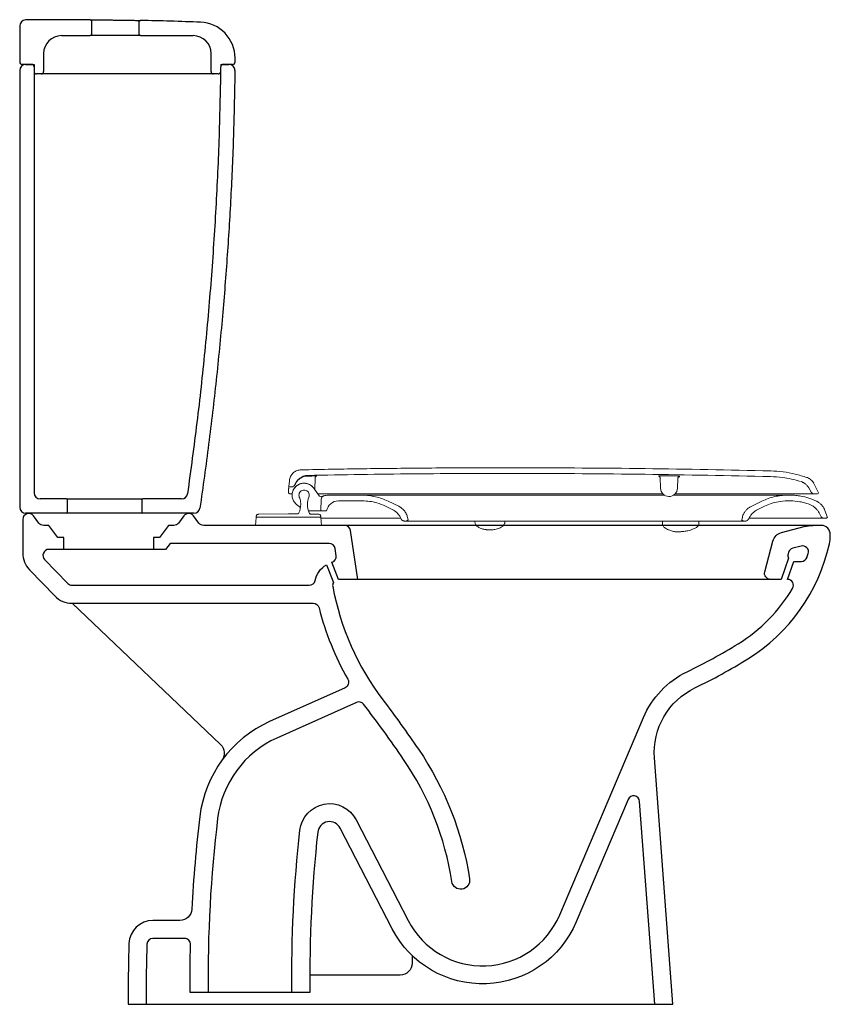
# Model space of a CAD drawing. Header units: millimetres. Extents: x 4030.269 to 4030.947, y 2640.673 to 2641.496.
import ezdxf

# ---------------------------------------------------------------- set-up
doc = ezdxf.new("R2010")
doc.units = ezdxf.units.MM
doc.layers.add('BLOCKS', color=3, linetype='Continuous')
doc.layers.add('SANINDUSA', color=3, linetype='Continuous')

msp = doc.modelspace()

# ---------------------------------------------------------------- linework, layer by layer
at = {"layer": 'BLOCKS'}
for points in [[(4030.30603, 2641.05303), (4030.30603, 2641.06303), (4030.30103, 2641.06303), (4030.29353, 2641.07303), (4030.28919, 2641.07303, -0.236068), (4030.28519, 2641.07503), (4030.28069, 2641.08103, 0.720759), (4030.27169, 2641.07803), (4030.27169, 2641.04999, 0.194619), (4030.27732, 2641.03608), (4030.29856, 2641.01413, 0.203213), (4030.31293, 2641.00803), (4030.51451, 2641.00803, -0.343198), (4030.51935, 2641.00426, 0.067481), (4030.54343, 2640.94452, -0.442616), (4030.54113, 2640.93749), (4030.47801, 2640.90915, 0.262898), (4030.41968, 2640.82995, 0.017474), (4030.41304, 2640.75253, -0.399449), (4030.40305, 2640.74303), (4030.38049, 2640.74303, 0.404367), (4030.3605, 2640.72371, 0.011395), (4030.35995, 2640.67303), (4030.81495, 2640.67303), (4030.79967, 2640.8788, -0.30827), (4030.83348, 2640.9373, 0.026557), (4030.87764, 2640.96153, 0.201978), (4030.94598, 2641.05781, 0.054711), (4030.94669, 2641.06432), (4030.94669, 2641.06553, 0.414214), (4030.93919, 2641.07303), (4030.42294, 2641.07303, -0.236068), (4030.41894, 2641.07503), (4030.41444, 2641.08103, 0.5), (4030.40644, 2641.08103), (4030.40194, 2641.07503, -0.236068), (4030.39794, 2641.07303), (4030.3936, 2641.07303), (4030.3861, 2641.06303), (4030.3811, 2641.06303), (4030.3811, 2641.05303)], [(4030.55169, 2641.02803), (4030.54578, 2641.06875, 0.372564), (4030.54083, 2641.07303)], [(4030.89669, 2641.02803, -0.493351), (4030.89186, 2641.03433), (4030.89876, 2641.06001, -0.269169), (4030.90588, 2641.06709), (4030.9248, 2641.07205, -0.064234), (4030.93241, 2641.07303)], [(4030.49669, 2640.68303, -0.030495), (4030.50334, 2640.81839, -0.742519), (4030.55041, 2640.82711), (4030.59386, 2640.74296, 0.635115), (4030.72049, 2640.74773), (4030.79047, 2640.91255, -0.182097), (4030.82697, 2640.95081, 0.026557), (4030.86974, 2640.97428, 0.119849), (4030.91518, 2641.02047, 0.582393), (4030.91089, 2641.02803), (4030.91625, 2641.04303), (4030.92248, 2641.04303, 0.320627), (4030.92721, 2641.04641, 0.005958), (4030.92823, 2641.04952, 0.590378), (4030.9222, 2641.05586), (4030.9153, 2641.05405, 0.269169), (4030.91174, 2641.05051), (4030.91142, 2641.04933, 0.19352), (4030.91187, 2641.04563), (4030.90558, 2641.02803), (4030.5357, 2641.02803), (4030.53011, 2641.04224, 0.374181), (4030.53367, 2641.04776), (4030.5328, 2641.05375, 0.372564), (4030.52785, 2641.05803), (4030.39485, 2641.05803), (4030.3911, 2641.05303), (4030.29358, 2641.05303, 0.662216), (4030.28999, 2641.04456), (4030.30934, 2641.02456, 0.203213), (4030.31293, 2641.02303), (4030.5112, 2641.02303, 0.356394), (4030.5161, 2641.02703, -0.212042), (4030.52552, 2641.04025), (4030.53133, 2641.02547, 0.175039), (4030.53078, 2641.02212, 0.116877), (4030.57271, 2640.92734, -0.012507), (4030.60246, 2640.88604, -0.112333), (4030.64514, 2640.77776, -1), (4030.63031, 2640.7755, 0.112333), (4030.59007, 2640.87758, 0.014231), (4030.55657, 2640.92376, 0.347169), (4030.55056, 2640.92527), (4030.48415, 2640.89547, 0.262898), (4030.43458, 2640.82814, 0.033154), (4030.42669, 2640.68303, 0.033154)], [(4030.31306, 2641.00803), (4030.43703, 2640.89005, -0.376684), (4030.43821, 2640.8769)], [(4030.7999, 2640.67303), (4030.78732, 2640.84257, 0.786564), (4030.77773, 2640.84416), (4030.7343, 2640.74187, -0.635115), (4030.58054, 2640.73608), (4030.53708, 2640.82023, 0.742519), (4030.51825, 2640.81674, 0.030536), (4030.51169, 2640.68303), (4030.41169, 2640.68303, -0.008966), (4030.41193, 2640.72291, 0.421267), (4030.40693, 2640.72803), (4030.38049, 2640.72803, 0.404367), (4030.37549, 2640.7232, 0.011435), (4030.37495, 2640.67303)], [(4030.59718, 2640.71378), (4030.59718, 2640.70739, -0.414214), (4030.58718, 2640.69739), (4030.51161, 2640.69739)]]:
    msp.add_lwpolyline(points, format="xyb", dxfattribs=at)
at = {"layer": 'SANINDUSA'}
for p, q in [((4030.26914, 2641.49027), (4030.26914, 2641.4602)), ((4030.32914, 2641.49447), (4030.32914, 2641.4832)), ((4030.36914, 2641.4832), (4030.36914, 2641.49391)), ((4030.30414, 2641.4822), (4030.32814, 2641.4822)), ((4030.37014, 2641.4822), (4030.32814, 2641.4822)), ((4030.37014, 2641.4822), (4030.41414, 2641.4822)), ((4030.28914, 2641.4672), (4030.28914, 2641.4522)), ((4030.42914, 2641.4522), (4030.42914, 2641.4672)), ((4030.27914, 2641.4582), (4030.27114, 2641.4582)), ((4030.27414, 2641.4582), (4030.28114, 2641.4582)), ((4030.28114, 2641.4582), (4030.28114, 2641.1002)), ((4030.43714, 2641.4582), (4030.44407, 2641.4582)), ((4030.44714, 2641.4582), (4030.43914, 2641.4582)), ((4030.44914, 2641.4602), (4030.44914, 2641.46344)), ((4030.26914, 2641.4532), (4030.26914, 2641.0882)), ((4030.28114, 2641.4562), (4030.28114, 2641.4522)), ((4030.28714, 2641.4502), (4030.28314, 2641.4502)), ((4030.29274, 2641.4502), (4030.28714, 2641.4502)), ((4030.30678, 2641.4502), (4030.29274, 2641.4502)), ((4030.31364, 2641.4502), (4030.30678, 2641.4502)), ((4030.34121, 2641.4502), (4030.31364, 2641.4502)), ((4030.42162, 2641.4502), (4030.34121, 2641.4502)), ((4030.43114, 2641.4502), (4030.42162, 2641.4502)), ((4030.43514, 2641.4502), (4030.43114, 2641.4502)), ((4030.43714, 2641.4522), (4030.43714, 2641.4562)), ((4030.30814, 2641.0952), (4030.28614, 2641.0952)), ((4030.30814, 2641.0952), (4030.37214, 2641.0952)), ((4030.40444, 2641.0952), (4030.37214, 2641.0952)), ((4030.30914, 2641.0842), (4030.30914, 2641.0942)), ((4030.37114, 2641.0942), (4030.37114, 2641.0842)), ((4030.30814, 2641.0832), (4030.27414, 2641.0832)), ((4030.37214, 2641.0832), (4030.30814, 2641.0832)), ((4030.41482, 2641.0832), (4030.37214, 2641.0832))]:
    msp.add_line(p, q, dxfattribs=at)
at = {"layer": 'SANINDUSA', "linetype": 'Continuous', "lineweight": 15}
for p, q in [((4030.51606, 2641.11293), (4030.51572, 2641.10309)), ((4030.80449, 2641.11298), (4030.80486, 2641.1042)), ((4030.81188, 2641.11456), (4030.81508, 2641.1145)), ((4030.8192, 2641.11235), (4030.81886, 2641.1042)), ((4030.49386, 2641.10263), (4030.4939, 2641.10306)), ((4030.4939, 2641.10306), (4030.49394, 2641.10352)), ((4030.49398, 2641.10402), (4030.49413, 2641.1057)), ((4030.49454, 2641.11038), (4030.49413, 2641.1057)), ((4030.49413, 2641.1057), (4030.49448, 2641.1055)), ((4030.49448, 2641.1055), (4030.49486, 2641.10535)), ((4030.49486, 2641.10535), (4030.49526, 2641.10526)), ((4030.49526, 2641.10526), (4030.49567, 2641.10523)), ((4030.49567, 2641.10523), (4030.49636, 2641.10523)), ((4030.51503, 2641.10407), (4030.51936, 2641.09789)), ((4030.92876, 2641.10436), (4030.9308, 2641.10082)), ((4030.93285, 2641.1082), (4030.93691, 2641.10025)), ((4030.49376, 2641.10073), (4030.4938, 2641.10186)), ((4030.49382, 2641.10209), (4030.49383, 2641.10223)), ((4030.49383, 2641.10223), (4030.49386, 2641.10263)), ((4030.49645, 2641.09932), (4030.49596, 2641.09932)), ((4030.49671, 2641.09932), (4030.49645, 2641.09932)), ((4030.49698, 2641.09933), (4030.49671, 2641.09932)), ((4030.52187, 2641.09932), (4030.51836, 2641.09932)), ((4030.52094, 2641.08523), (4030.52111, 2641.09491)), ((4030.5273, 2641.09833), (4030.55553, 2641.09833)), ((4030.75081, 2641.09833), (4030.55553, 2641.09833)), ((4030.8083, 2641.09833), (4030.75081, 2641.09833)), ((4030.80689, 2641.09932), (4030.79387, 2641.09932)), ((4030.91102, 2641.09833), (4030.91348, 2641.09833)), ((4030.9334, 2641.09932), (4030.93484, 2641.09932)), ((4030.93484, 2641.09932), (4030.93542, 2641.09938)), ((4030.93542, 2641.09938), (4030.93597, 2641.09956)), ((4030.93597, 2641.09956), (4030.93648, 2641.09985)), ((4030.93648, 2641.09985), (4030.93691, 2641.10025)), ((4030.50059, 2641.09053), (4030.50387, 2641.0879)), ((4030.53557, 2641.09358), (4030.55553, 2641.09358)), ((4030.57492, 2641.08911), (4030.58046, 2641.08641)), ((4030.57701, 2641.09338), (4030.58591, 2641.08904)), ((4030.88056, 2641.089), (4030.88954, 2641.09337)), ((4030.88602, 2641.08637), (4030.89162, 2641.0891)), ((4030.91102, 2641.09358), (4030.91348, 2641.09358)), ((4030.93169, 2641.08946), (4030.929, 2641.09077)), ((4030.46675, 2641.07958), (4030.46618, 2641.07303)), ((4030.46686, 2641.08047), (4030.46684, 2641.08003)), ((4030.49384, 2641.08283), (4030.46894, 2641.0824)), ((4030.49384, 2641.08283), (4030.50149, 2641.08275)), ((4030.51071, 2641.08523), (4030.51206, 2641.08523)), ((4030.51794, 2641.08523), (4030.51206, 2641.08523)), ((4030.51794, 2641.08523), (4030.52094, 2641.08523)), ((4030.52084, 2641.08003), (4030.52082, 2641.08047)), ((4030.5215, 2641.07303), (4030.52093, 2641.07958)), ((4030.5257, 2641.08523), (4030.52094, 2641.08523)), ((4030.52097, 2641.07904), (4030.57211, 2641.07904)), ((4030.57211, 2641.07904), (4030.57303, 2641.07904)), ((4030.57303, 2641.07904), (4030.58777, 2641.07904)), ((4030.59379, 2641.07755), (4030.59356, 2641.07888)), ((4030.87292, 2641.07884), (4030.87269, 2641.07755)), ((4030.94256, 2641.07904), (4030.94168, 2641.07904)), ((4030.9443, 2641.07974), (4030.94221, 2641.08546)), ((4030.46618, 2641.07303), (4030.5215, 2641.07303)), ((4030.59208, 2641.07673), (4030.59061, 2641.07673)), ((4030.70359, 2641.07673), (4030.59208, 2641.07673)), ((4030.64966, 2641.07673), (4030.64967, 2641.07583)), ((4030.67467, 2641.07583), (4030.67469, 2641.07673)), ((4030.77923, 2641.07673), (4030.70359, 2641.07673)), ((4030.8744, 2641.07673), (4030.77923, 2641.07673)), ((4030.8064, 2641.07673), (4030.80644, 2641.07423)), ((4030.83683, 2641.07673), (4030.83679, 2641.07423)), ((4030.87588, 2641.07673), (4030.8744, 2641.07673))]:
    msp.add_line(p, q, dxfattribs=at)
at = {"layer": 'SANINDUSA', "linetype": 'Continuous', "lineweight": 15, "flags": 128}
msp.add_lwpolyline([(4030.49384, 2641.08003), (4030.49821, 2641.08003), (4030.50245, 2641.08003), (4030.50305, 2641.08003), (4030.50466, 2641.08003), (4030.50632, 2641.08003), (4030.5071, 2641.08003), (4030.50762, 2641.08003), (4030.50814, 2641.08003), (4030.50865, 2641.08003), (4030.51199, 2641.08003), (4030.51293, 2641.08003), (4030.51293, 2641.08003), (4030.51293, 2641.08003), (4030.51293, 2641.08003), (4030.51293, 2641.08003), (4030.51294, 2641.08003), (4030.51294, 2641.08003), (4030.51298, 2641.08003), (4030.51358, 2641.08003), (4030.51471, 2641.08003), (4030.51568, 2641.08003), (4030.51568, 2641.08003), (4030.51568, 2641.08003), (4030.51568, 2641.08003), (4030.51568, 2641.08003), (4030.51568, 2641.08003), (4030.51569, 2641.08003), (4030.51569, 2641.08003), (4030.51571, 2641.08003), (4030.51604, 2641.08003), (4030.51667, 2641.08003), (4030.51727, 2641.08003), (4030.51782, 2641.08003), (4030.51832, 2641.08003), (4030.51905, 2641.08003), (4030.51976, 2641.08003), (4030.52015, 2641.08003), (4030.52045, 2641.08003), (4030.52067, 2641.08003), (4030.5208, 2641.08003), (4030.52084, 2641.08003)], dxfattribs=at)
at = {"layer": 'SANINDUSA'}
for centre, radius, start, end in [((4030.27414, 2641.49027), 0.005, 90.77096, 180), ((4030.31174, 2638.69611), 2.79941, 89.66422, 90.77096), ((4030.32814, 2641.49447), 0.001, 0, 89.66422), ((4030.37014, 2641.49391), 0.001, 88.80421, 180), ((4030.31174, 2638.69611), 2.79941, 87.77747, 88.80421), ((4030.41914, 2641.46344), 0.03, 0, 87.77747), ((4030.30414, 2641.4672), 0.015, 90, 180), ((4030.32814, 2641.4832), 0.001, 270, 0), ((4030.37014, 2641.4832), 0.001, 180, 270), ((4030.41414, 2641.4672), 0.015, 0, 90), ((4030.27114, 2641.4602), 0.002, 180, 270), ((4030.27414, 2641.4532), 0.005, 90, 180), ((4030.27914, 2641.4562), 0.002, 0, 90), ((4030.43914, 2641.4562), 0.002, 90, 180), ((4030.44407, 2641.4532), 0.005, 359.19593, 90), ((4030.44714, 2641.4602), 0.002, 270, 0), ((4030.28314, 2641.4522), 0.002, 180, 270), ((4030.28714, 2641.4522), 0.002, 270, 0), ((4030.43114, 2641.4522), 0.002, 180, 270), ((4030.43514, 2641.4522), 0.002, 270, 0), ((4030.28614, 2641.1002), 0.005, 180, 270), ((4030.30814, 2641.0942), 0.001, 0, 90), ((4030.37214, 2641.0942), 0.001, 90, 180), ((4030.40444, 2641.1002), 0.005, 270, 351.85517), ((4030.27414, 2641.0882), 0.005, 180, 270), ((4030.41482, 2641.0882), 0.005, 270, 351.64078), ((4030.30814, 2641.0842), 0.001, 270, 0), ((4030.37214, 2641.0842), 0.001, 180, 270)]:
    msp.add_arc(centre, radius, start, end, dxfattribs=at)
at = {"layer": 'SANINDUSA', "linetype": 'Continuous', "lineweight": 15}
for centre, radius, start, end in [((4030.51756, 2641.11288), 0.0015, 132.05214, 177.99901), ((4030.51756, 2641.11288), 0.0015, 91.06578, 132.05149), ((4030.80299, 2641.11291), 0.0015, 2.45932, 88.67208), ((4030.8207, 2641.11228), 0.0015, 87.017, 177.41903), ((4030.49636, 2641.10823), 0.003, 270, 339.07207), ((4030.81186, 2641.1042), 0.007, 180, 268.87675), ((4030.81186, 2641.1042), 0.007, 268.87675, 0), ((4030.50684, 2641.09833), 0.0043, 89.99992, 180.00008), ((4030.50684, 2641.09833), 0.0043, 179.99963, 202.49872), ((4030.48803, 2641.09054), 0.01606, 14.99917, 22.49904), ((4030.50684, 2641.09833), 0.0043, 359.99992, 90.00014), ((4030.52565, 2641.09054), 0.01606, 157.50103, 180.00037), ((4030.50684, 2641.09833), 0.0043, 337.50104, 0.00037), ((4030.521, 2641.09904), 0.002, 215, 293.21688), ((4030.52411, 2641.09486), 0.003, 106.86238, 179), ((4030.5273, 2641.08433), 0.014, 90, 106.86238), ((4030.9334, 2641.10232), 0.003, 210, 270), ((4030.48803, 2641.09054), 0.01606, 334.57129, 0.00022), ((4030.48803, 2641.09054), 0.01606, 359.99963, 14.99917), ((4030.52565, 2641.09054), 0.01606, 179.99978, 205.42871), ((4030.53557, 2641.08358), 0.01, 90, 170.50277), ((4030.46725, 2641.07953), 0.0005, 135.91336, 175), ((4030.50434, 2641.08278), 0.002, 154.57151, 157.76994), ((4030.50934, 2641.08278), 0.002, 20.79807, 25.42849), ((4030.52043, 2641.07953), 0.0005, 5, 47.74009), ((4030.83218, 2641.0751), 0.0047, 290.11597, 349.25906)]:
    msp.add_arc(centre, radius, start, end, dxfattribs=at)
at = {"layer": 'SANINDUSA'}
for points, knots in [([(4030.32815, 2641.49547), (4030.32824, 2641.49547), (4030.32842, 2641.49547), (4030.32965, 2641.49546), (4030.33126, 2641.49544), (4030.3334, 2641.49542), (4030.33598, 2641.49539), (4030.33894, 2641.49536), (4030.34218, 2641.49532), (4030.34561, 2641.49528), (4030.34797, 2641.49525), (4030.35034, 2641.49522), (4030.35271, 2641.49518), (4030.35615, 2641.49513), (4030.3594, 2641.49509), (4030.36235, 2641.49504), (4030.36492, 2641.495), (4030.36706, 2641.49496), (4030.36867, 2641.49494), (4030.36989, 2641.49492), (4030.37006, 2641.49491), (4030.37016, 2641.49491)], [0, 0, 0, 0, 0.070573, 0.124268, 0.177963, 0.231663, 0.285364, 0.339072, 0.39278, 0.446285, 0.499791, 0.500205, 0.55392, 0.607634, 0.661333, 0.715031, 0.768725, 0.822418, 0.876105, 0.929791, 1, 1, 1, 1]), ([(4030.43714, 2641.4582), (4030.43677, 2641.43819), (4030.43603, 2641.39819), (4030.43327, 2641.33824), (4030.42932, 2641.27837), (4030.42402, 2641.21861), (4030.41752, 2641.15895), (4030.4121, 2641.11931), (4030.40939, 2641.09949)], [0, 0, 0, 0, 0.1667322, 0.3333937, 0.5000182, 0.6666385, 0.833288, 1, 1, 1, 1]), ([(4030.44907, 2641.45313), (4030.44874, 2641.43599), (4030.44808, 2641.40173), (4030.44588, 2641.35038), (4030.4428, 2641.29908), (4030.4387, 2641.24705), (4030.43353, 2641.19428), (4030.4273, 2641.1408), (4030.42228, 2641.10525), (4030.41977, 2641.08747)], [0, 0, 0, 0, 0.140053, 0.280054, 0.420023, 0.559981, 0.706614, 0.853279, 1, 1, 1, 1])]:
    msp.add_open_spline(points, degree=3, knots=knots, dxfattribs=at)
at = {"layer": 'SANINDUSA', "linetype": 'Continuous', "lineweight": 15}
for points, knots in [([(4030.5043, 2641.1195), (4030.50318, 2641.11937), (4030.50094, 2641.11911), (4030.49798, 2641.11732), (4030.49576, 2641.11474), (4030.49477, 2641.11225), (4030.49459, 2641.11076), (4030.49454, 2641.11038)], [0, 0, 0, 0, 0.2304145, 0.4608289, 0.6912433, 0.9216579, 1, 1, 1, 1]), ([(4030.5043, 2641.1195), (4030.51299, 2641.11967), (4030.53023, 2641.12), (4030.55588, 2641.1204), (4030.58143, 2641.12073), (4030.6073, 2641.12098), (4030.63364, 2641.12116), (4030.66025, 2641.12126), (4030.67799, 2641.12127), (4030.68686, 2641.12127)], [0, 0, 0, 0, 0.142785, 0.2833, 0.421546, 0.562702, 0.708467, 0.854233, 1, 1, 1, 1]), ([(4030.89689, 2641.11857), (4030.86189, 2641.11933), (4030.79189, 2641.12086), (4030.72187, 2641.12113), (4030.68686, 2641.12127)], [0, 0, 0, 0, 0.5, 1, 1, 1, 1]), ([(4030.49911, 2641.10704), (4030.49969, 2641.10811), (4030.50091, 2641.11037), (4030.50403, 2641.11286), (4030.50722, 2641.1141), (4030.50923, 2641.11424), (4030.5099, 2641.11428)], [0, 0, 0, 0, 0.264344, 0.559112, 0.853805, 1, 1, 1, 1]), ([(4030.49916, 2641.10716), (4030.49977, 2641.10837), (4030.50098, 2641.1108), (4030.50419, 2641.1134), (4030.5074, 2641.11467), (4030.50944, 2641.11482), (4030.51014, 2641.11487)], [0, 0, 0, 0, 0.2842958, 0.5685917, 0.8528876, 1, 1, 1, 1]), ([(4030.5099, 2641.11428), (4030.5109, 2641.1143), (4030.51224, 2641.11433), (4030.51359, 2641.11435), (4030.51393, 2641.11436)], [0, 0, 0, 0, 0.743847, 1, 1, 1, 1]), ([(4030.51014, 2641.11487), (4030.53959, 2641.11537), (4030.59849, 2641.11636), (4030.6574, 2641.11647), (4030.68686, 2641.11652)], [0, 0, 0, 0, 0.5, 1, 1, 1, 1]), ([(4030.51393, 2641.11436), (4030.51434, 2641.11437), (4030.51515, 2641.11438), (4030.51623, 2641.11439), (4030.51704, 2641.1144), (4030.51747, 2641.11439), (4030.51752, 2641.11438), (4030.51753, 2641.11438)], [0, 0, 0, 0, 0.214957, 0.429926, 0.644638, 0.859046, 1, 1, 1, 1]), ([(4030.68686, 2641.11652), (4030.72185, 2641.11638), (4030.79182, 2641.11611), (4030.86178, 2641.11458), (4030.89677, 2641.11382)], [0, 0, 0, 0, 0.5, 1, 1, 1, 1]), ([(4030.80303, 2641.11441), (4030.8031, 2641.11446), (4030.80325, 2641.11458), (4030.80431, 2641.11459), (4030.80485, 2641.1146)], [0, 0, 0, 0, 0.490498, 1, 1, 1, 1]), ([(4030.80484, 2641.1146), (4030.80532, 2641.1146), (4030.80646, 2641.11461), (4030.8089, 2641.1146), (4030.81089, 2641.11457), (4030.81188, 2641.11456)], [0, 0, 0, 0, 0.264421, 0.632214, 1, 1, 1, 1]), ([(4030.81508, 2641.1145), (4030.8156, 2641.11449), (4030.81703, 2641.11445), (4030.81895, 2641.11433), (4030.82048, 2641.11411), (4030.82068, 2641.11389), (4030.82077, 2641.11378)], [0, 0, 0, 0, 0.158903, 0.437695, 0.718871, 1, 1, 1, 1]), ([(4030.89677, 2641.11382), (4030.90007, 2641.11363), (4030.90594, 2641.11331), (4030.9143, 2641.11189), (4030.91928, 2641.11054), (4030.92178, 2641.10987)], [0, 0, 0, 0, 0.390691, 0.694361, 1, 1, 1, 1]), ([(4030.8969, 2641.11857), (4030.90032, 2641.11838), (4030.90718, 2641.118), (4030.91734, 2641.11617), (4030.92391, 2641.11414), (4030.92719, 2641.11312)], [0, 0, 0, 0, 0.332848, 0.666287, 1, 1, 1, 1]), ([(4030.9328, 2641.10831), (4030.93249, 2641.10883), (4030.93185, 2641.1099), (4030.9302, 2641.11161), (4030.92854, 2641.11264), (4030.92734, 2641.11307), (4030.92719, 2641.11312)], [0, 0, 0, 0, 0.242208, 0.493028, 0.937801, 1, 1, 1, 1]), ([(4030.49394, 2641.10352), (4030.49394, 2641.10354), (4030.49396, 2641.10372), (4030.49397, 2641.10388), (4030.49398, 2641.10402)], [0, 0, 0, 0, 0.153536, 1, 1, 1, 1]), ([(4030.51503, 2641.10407), (4030.5143, 2641.10493), (4030.51282, 2641.10664), (4030.5097, 2641.10811), (4030.50631, 2641.10851), (4030.50297, 2641.10776), (4030.50007, 2641.10595), (4030.49793, 2641.10328), (4030.49679, 2641.10005), (4030.49679, 2641.09663), (4030.49792, 2641.0934), (4030.49946, 2641.09147), (4030.50045, 2641.09064), (4030.50059, 2641.09053)], [0, 0, 0, 0, 0.098458, 0.196918, 0.29537, 0.393814, 0.492257, 0.590707, 0.68917, 0.787645, 0.886126, 0.984604, 1, 1, 1, 1]), ([(4030.49761, 2641.10189), (4030.49768, 2641.10217), (4030.49804, 2641.10353), (4030.49973, 2641.10557), (4030.50247, 2641.10755), (4030.50578, 2641.10847), (4030.50919, 2641.10825), (4030.51234, 2641.10691), (4030.51417, 2641.10526), (4030.51493, 2641.10421), (4030.51503, 2641.10407)], [0, 0, 0, 0, 0.0403394, 0.1962234, 0.3521074, 0.5079914, 0.6638754, 0.8197594, 0.9756434, 1, 1, 1, 1]), ([(4030.92872, 2641.1044), (4030.92831, 2641.10504), (4030.92747, 2641.10631), (4030.92579, 2641.10787), (4030.92406, 2641.10904), (4030.92282, 2641.10949), (4030.9223, 2641.10968)], [0, 0, 0, 0, 0.268032, 0.536063, 0.804095, 1, 1, 1, 1]), ([(4030.49394, 2641.10012), (4030.49387, 2641.10023), (4030.49378, 2641.10036), (4030.49376, 2641.10067), (4030.49376, 2641.10073)], [0, 0, 0, 0, 0.796054, 1, 1, 1, 1]), ([(4030.4938, 2641.10186), (4030.4938, 2641.10192), (4030.49381, 2641.10199), (4030.49381, 2641.10207), (4030.49381, 2641.10209)], [0, 0, 0, 0, 0.785323, 1, 1, 1, 1]), ([(4030.49393, 2641.10012), (4030.494, 2641.10006), (4030.49414, 2641.09993), (4030.4943, 2641.09983), (4030.49438, 2641.09978)], [0, 0, 0, 0, 0.499343, 1, 1, 1, 1]), ([(4030.49438, 2641.09978), (4030.49446, 2641.09973), (4030.49462, 2641.09963), (4030.49479, 2641.09956), (4030.49487, 2641.09952)], [0, 0, 0, 0, 0.500024, 1, 1, 1, 1]), ([(4030.4949, 2641.09952), (4030.49494, 2641.0995), (4030.49501, 2641.09947), (4030.4951, 2641.09945), (4030.49516, 2641.09943), (4030.49526, 2641.0994), (4030.49536, 2641.09938), (4030.49544, 2641.09937)], [0, 0, 0, 0, 0.273272, 0.410127, 0.470327, 0.575012, 1, 1, 1, 1]), ([(4030.49596, 2641.09932), (4030.49588, 2641.09932), (4030.4957, 2641.09932), (4030.49553, 2641.09935), (4030.49545, 2641.09937)], [0, 0, 0, 0, 0.5, 1, 1, 1, 1]), ([(4030.52324, 2641.09773), (4030.52319, 2641.09772), (4030.52312, 2641.0977), (4030.52261, 2641.09753), (4030.52205, 2641.09733), (4030.5215, 2641.09707), (4030.5214, 2641.09703)], [0, 0, 0, 0, 0.359552, 0.46003, 0.904335, 1, 1, 1, 1]), ([(4030.53844, 2641.09932), (4030.53701, 2641.09932), (4030.53414, 2641.09932), (4030.52993, 2641.09932), (4030.5258, 2641.09932), (4030.52318, 2641.09932), (4030.52187, 2641.09932)], [0, 0, 0, 0, 0.2454291, 0.4908638, 0.7454241, 1, 1, 1, 1]), ([(4030.68763, 2641.09932), (4030.67934, 2641.09932), (4030.66274, 2641.09932), (4030.63786, 2641.09932), (4030.61296, 2641.09932), (4030.58806, 2641.09932), (4030.56317, 2641.09932), (4030.54668, 2641.09932), (4030.53844, 2641.09932)], [0, 0, 0, 0, 0.165966, 0.331968, 0.497932, 0.665276, 0.832658, 1, 1, 1, 1]), ([(4030.55553, 2641.09833), (4030.5574, 2641.09827), (4030.56113, 2641.09815), (4030.56662, 2641.09715), (4030.57196, 2641.09564), (4030.57532, 2641.09413), (4030.57701, 2641.09338)], [0, 0, 0, 0, 0.252029, 0.504059, 0.750457, 1, 1, 1, 1]), ([(4030.79387, 2641.09932), (4030.78504, 2641.09932), (4030.76739, 2641.09932), (4030.74082, 2641.09932), (4030.71423, 2641.09932), (4030.6965, 2641.09932), (4030.68763, 2641.09932)], [0, 0, 0, 0, 0.250941, 0.501504, 0.750566, 1, 1, 1, 1]), ([(4030.91102, 2641.09833), (4030.91102, 2641.09833), (4030.91102, 2641.09833), (4030.91101, 2641.09833), (4030.91099, 2641.09833), (4030.91097, 2641.09833), (4030.91094, 2641.09833), (4030.9109, 2641.09833), (4030.91083, 2641.09833), (4030.9107, 2641.09833), (4030.9105, 2641.09833), (4030.91028, 2641.09833), (4030.91005, 2641.09833), (4030.9098, 2641.09833), (4030.90951, 2641.09833), (4030.90919, 2641.09833), (4030.90885, 2641.09833), (4030.90842, 2641.09833), (4030.90789, 2641.09833), (4030.90726, 2641.09833), (4030.90673, 2641.09833), (4030.90633, 2641.09833), (4030.90604, 2641.09833), (4030.90561, 2641.09833), (4030.90501, 2641.09833), (4030.90421, 2641.09833), (4030.90333, 2641.09833), (4030.90252, 2641.09833), (4030.9018, 2641.09833), (4030.90121, 2641.09833), (4030.90064, 2641.09833), (4030.90006, 2641.09833), (4030.89945, 2641.09833), (4030.89849, 2641.09833), (4030.89727, 2641.09833), (4030.89582, 2641.09833), (4030.89474, 2641.09833), (4030.89362, 2641.09833), (4030.89238, 2641.09833), (4030.89093, 2641.09833), (4030.88929, 2641.09833), (4030.88781, 2641.09833), (4030.88654, 2641.09833), (4030.88579, 2641.09833), (4030.88521, 2641.09833), (4030.88463, 2641.09833), (4030.88402, 2641.09833), (4030.88301, 2641.09833), (4030.88157, 2641.09833), (4030.87991, 2641.09833), (4030.87844, 2641.09833), (4030.87717, 2641.09833), (4030.87574, 2641.09833), (4030.87409, 2641.09833), (4030.87224, 2641.09833), (4030.87024, 2641.09833), (4030.86806, 2641.09833), (4030.8657, 2641.09833), (4030.86339, 2641.09833), (4030.86135, 2641.09833), (4030.8597, 2641.09833), (4030.85874, 2641.09833), (4030.85829, 2641.09833), (4030.85814, 2641.09833), (4030.8578, 2641.09833), (4030.85714, 2641.09833), (4030.85624, 2641.09833), (4030.85511, 2641.09833), (4030.85361, 2641.09833), (4030.85176, 2641.09833), (4030.84965, 2641.09833), (4030.84786, 2641.09833), (4030.8465, 2641.09833), (4030.84558, 2641.09833), (4030.84473, 2641.09833), (4030.84395, 2641.09833), (4030.84344, 2641.09833), (4030.8432, 2641.09833), (4030.84293, 2641.09833), (4030.84208, 2641.09833), (4030.84064, 2641.09833), (4030.83889, 2641.09833), (4030.83735, 2641.09833), (4030.83604, 2641.09833), (4030.83494, 2641.09833), (4030.83407, 2641.09833), (4030.83353, 2641.09833), (4030.83319, 2641.09833), (4030.83264, 2641.09833), (4030.83195, 2641.09833), (4030.83126, 2641.09833), (4030.8304, 2641.09833), (4030.82913, 2641.09833), (4030.82721, 2641.09833), (4030.82566, 2641.09833), (4030.82455, 2641.09833), (4030.82408, 2641.09833), (4030.82363, 2641.09833), (4030.82332, 2641.09833), (4030.82316, 2641.09833), (4030.82296, 2641.09833), (4030.82249, 2641.09833), (4030.8218, 2641.09833), (4030.82127, 2641.09833), (4030.82097, 2641.09833), (4030.82068, 2641.09833), (4030.82019, 2641.09833), (4030.81903, 2641.09833), (4030.81744, 2641.09833), (4030.81609, 2641.09833), (4030.81546, 2641.09833)], [0, 0, 0, 0, 0.005638, 0.0112629, 0.0168867, 0.0225099, 0.0281327, 0.0337547, 0.0390554, 0.0547734, 0.0706713, 0.0837952, 0.0943946, 0.1062249, 0.1180582, 0.1298916, 0.1417353, 0.15358, 0.1698921, 0.1876582, 0.2021605, 0.2084608, 0.2147611, 0.2210617, 0.2358169, 0.2515722, 0.2673272, 0.2830836, 0.293388, 0.3021632, 0.3109381, 0.3197133, 0.3284878, 0.3372587, 0.3607514, 0.3782459, 0.3932865, 0.4011197, 0.4187484, 0.4367308, 0.4503406, 0.4723915, 0.483599, 0.4893043, 0.4950094, 0.5007144, 0.5064191, 0.5129445, 0.530061, 0.5471774, 0.5590524, 0.569518, 0.5809806, 0.5964203, 0.61186, 0.6272952, 0.6458139, 0.6643339, 0.6828543, 0.6990086, 0.710612, 0.7195166, 0.720106, 0.7206953, 0.722745, 0.7276086, 0.7349614, 0.7423124, 0.7521409, 0.7668456, 0.7815398, 0.7962285, 0.8035608, 0.8093335, 0.8150339, 0.8206531, 0.8251107, 0.8252646, 0.8253681, 0.8305839, 0.8422272, 0.8538706, 0.8651511, 0.872215, 0.8792788, 0.8863426, 0.8889546, 0.8895332, 0.8928382, 0.899432, 0.9028943, 0.9057858, 0.9157641, 0.92695, 0.9417145, 0.9446146, 0.9475148, 0.950415, 0.9530312, 0.9531973, 0.9533632, 0.9567894, 0.961897, 0.9658662, 0.9666329, 0.9673919, 0.9711842, 0.975599, 0.9886223, 1, 1, 1, 1]), ([(4030.91537, 2641.09932), (4030.91364, 2641.09932), (4030.91019, 2641.09932), (4030.90417, 2641.09932), (4030.89754, 2641.09932), (4030.88973, 2641.09932), (4030.88064, 2641.09932), (4030.87008, 2641.09932), (4030.85869, 2641.09932), (4030.84665, 2641.09932), (4030.83415, 2641.09932), (4030.8242, 2641.09932), (4030.8183, 2641.09932), (4030.8168, 2641.09932)], [0, 0, 0, 0, 0.083134, 0.166268, 0.250921, 0.335574, 0.439419, 0.543263, 0.65012, 0.756978, 0.860837, 0.964696, 1, 1, 1, 1]), ([(4030.88954, 2641.09337), (4030.89124, 2641.09414), (4030.89465, 2641.09566), (4030.90002, 2641.09717), (4030.90549, 2641.09815), (4030.90917, 2641.09827), (4030.91102, 2641.09833)], [0, 0, 0, 0, 0.251945, 0.503891, 0.75037, 1, 1, 1, 1]), ([(4030.91348, 2641.09833), (4030.91492, 2641.0983), (4030.91781, 2641.09822), (4030.92295, 2641.09751), (4030.9289, 2641.09607), (4030.93314, 2641.09417), (4030.93529, 2641.09321)], [0, 0, 0, 0, 0.1910323, 0.3835663, 0.6886569, 1, 1, 1, 1]), ([(4030.9334, 2641.09932), (4030.93339, 2641.09932), (4030.93334, 2641.09932), (4030.93266, 2641.09932), (4030.93094, 2641.09932), (4030.92836, 2641.09932), (4030.92493, 2641.09932), (4030.92069, 2641.09932), (4030.91714, 2641.09932), (4030.91537, 2641.09932)], [0, 0, 0, 0, 0.061827, 0.220171, 0.379406, 0.532883, 0.68636, 0.84318, 1, 1, 1, 1]), ([(4030.55553, 2641.09358), (4030.55758, 2641.0935), (4030.56168, 2641.09333), (4030.56826, 2641.09194), (4030.57254, 2641.09012), (4030.57492, 2641.08911)], [0, 0, 0, 0, 0.306561, 0.613122, 1, 1, 1, 1]), ([(4030.59356, 2641.07888), (4030.59329, 2641.07995), (4030.59277, 2641.08209), (4030.59104, 2641.08494), (4030.58878, 2641.08739), (4030.58686, 2641.08849), (4030.58591, 2641.08904)], [0, 0, 0, 0, 0.249517, 0.499671, 0.750201, 1, 1, 1, 1]), ([(4030.88056, 2641.089), (4030.87988, 2641.08862), (4030.8785, 2641.08786), (4030.87671, 2641.08631), (4030.87519, 2641.08449), (4030.87373, 2641.08205), (4030.87323, 2641.08006), (4030.87292, 2641.07884)], [0, 0, 0, 0, 0.176527, 0.358172, 0.534697, 0.716343, 1, 1, 1, 1]), ([(4030.89162, 2641.0891), (4030.8935, 2641.08992), (4030.89726, 2641.09157), (4030.90379, 2641.09321), (4030.90843, 2641.09345), (4030.91102, 2641.09358)], [0, 0, 0, 0, 0.306459, 0.612918, 1, 1, 1, 1]), ([(4030.91348, 2641.09358), (4030.91609, 2641.09345), (4030.92004, 2641.09325), (4030.9252, 2641.09208), (4030.92773, 2641.09121), (4030.929, 2641.09077)], [0, 0, 0, 0, 0.494526, 0.746227, 1, 1, 1, 1]), ([(4030.9384, 2641.08132), (4030.93806, 2641.08213), (4030.93736, 2641.08377), (4030.93582, 2641.08596), (4030.93395, 2641.08791), (4030.93248, 2641.08898), (4030.9317, 2641.08946), (4030.93169, 2641.08946)], [0, 0, 0, 0, 0.244572, 0.49606, 0.743598, 0.998317, 1, 1, 1, 1]), ([(4030.94221, 2641.08546), (4030.94191, 2641.08618), (4030.9413, 2641.08763), (4030.93995, 2641.08957), (4030.93829, 2641.09128), (4030.9367, 2641.09246), (4030.93564, 2641.09303), (4030.93529, 2641.09321)], [0, 0, 0, 0, 0.2186167, 0.4435724, 0.6621891, 0.8871453, 1, 1, 1, 1]), ([(4030.46684, 2641.08003), (4030.46688, 2641.08003), (4030.46697, 2641.08003), (4030.46753, 2641.08003), (4030.46808, 2641.08003), (4030.46846, 2641.08003), (4030.46894, 2641.08003), (4030.46962, 2641.08003), (4030.4704, 2641.08003), (4030.47123, 2641.08003), (4030.47199, 2641.08003), (4030.47285, 2641.08003), (4030.47377, 2641.08003), (4030.47486, 2641.08003), (4030.47637, 2641.08003), (4030.47819, 2641.08003), (4030.4802, 2641.08003), (4030.48212, 2641.08003), (4030.48443, 2641.08003), (4030.487, 2641.08003), (4030.48951, 2641.08003), (4030.49137, 2641.08003), (4030.49272, 2641.08003), (4030.49346, 2641.08003), (4030.49384, 2641.08003)], [0, 0, 0, 0, 0.083379, 0.166635, 0.194404, 0.222177, 0.249954, 0.289028, 0.338839, 0.36662, 0.399956, 0.433292, 0.466647, 0.500001, 0.546063, 0.612565, 0.662669, 0.714838, 0.765957, 0.840954, 0.904546, 0.946955, 0.973474, 1, 1, 1, 1]), ([(4030.46879, 2641.0824), (4030.46854, 2641.08237), (4030.46804, 2641.0823), (4030.46741, 2641.08185), (4030.46696, 2641.08122), (4030.46689, 2641.08072), (4030.46686, 2641.08047)], [0, 0, 0, 0, 0.25, 0.5, 0.75, 1, 1, 1, 1]), ([(4030.50137, 2641.08279), (4030.50151, 2641.08281), (4030.50178, 2641.08283), (4030.50214, 2641.08304), (4030.50237, 2641.08329), (4030.50246, 2641.08348), (4030.50249, 2641.08354)], [0, 0, 0, 0, 0.283693, 0.567388, 0.851485, 1, 1, 1, 1]), ([(4030.51234, 2641.0826), (4030.5122, 2641.08262), (4030.51193, 2641.08265), (4030.51158, 2641.08287), (4030.51135, 2641.08314), (4030.51127, 2641.08334), (4030.51124, 2641.08342)], [0, 0, 0, 0, 0.276755, 0.553513, 0.830683, 1, 1, 1, 1]), ([(4030.51889, 2641.0824), (4030.5188, 2641.0824), (4030.51862, 2641.0824), (4030.51712, 2641.0824), (4030.51484, 2641.0824), (4030.51265, 2641.0824), (4030.51156, 2641.0824)], [0, 0, 0, 0, 0.250001, 0.500001, 0.750001, 1, 1, 1, 1]), ([(4030.52082, 2641.08047), (4030.52079, 2641.08072), (4030.52071, 2641.08122), (4030.52027, 2641.08185), (4030.51964, 2641.0823), (4030.51914, 2641.08237), (4030.51889, 2641.0824)], [0, 0, 0, 0, 0.25, 0.4999998, 0.7499999, 1, 1, 1, 1]), ([(4030.58813, 2641.07836), (4030.58771, 2641.07922), (4030.58688, 2641.08091), (4030.58507, 2641.08312), (4030.58295, 2641.08503), (4030.58129, 2641.08595), (4030.58046, 2641.08641)], [0, 0, 0, 0, 0.250375, 0.499101, 0.749705, 1, 1, 1, 1]), ([(4030.88602, 2641.08637), (4030.88524, 2641.08594), (4030.88366, 2641.08508), (4030.88162, 2641.0833), (4030.87987, 2641.08122), (4030.87887, 2641.07951), (4030.87842, 2641.07852), (4030.87835, 2641.07836)], [0, 0, 0, 0, 0.234988, 0.476793, 0.71178, 0.953583, 1, 1, 1, 1]), ([(4030.87869, 2641.07904), (4030.88216, 2641.07904), (4030.88932, 2641.07904), (4030.89912, 2641.07904), (4030.90825, 2641.07904), (4030.91639, 2641.07904), (4030.92349, 2641.07904), (4030.92946, 2641.07904), (4030.9343, 2641.07904), (4030.93799, 2641.07904), (4030.94026, 2641.07904), (4030.94147, 2641.07904), (4030.94161, 2641.07904), (4030.94168, 2641.07904)], [0, 0, 0, 0, 0.090075, 0.185464, 0.281194, 0.376925, 0.472314, 0.567708, 0.663444, 0.759178, 0.854572, 0.927286, 1, 1, 1, 1]), ([(4030.9384, 2641.08132), (4030.93857, 2641.08097), (4030.93892, 2641.08026), (4030.93984, 2641.07949), (4030.94081, 2641.07909), (4030.94144, 2641.07905), (4030.94168, 2641.07904)], [0, 0, 0, 0, 0.276946, 0.553894, 0.830839, 1, 1, 1, 1]), ([(4030.94256, 2641.07904), (4030.94284, 2641.07906), (4030.9434, 2641.07912), (4030.94397, 2641.07945), (4030.94424, 2641.07969), (4030.9443, 2641.07974)], [0, 0, 0, 0, 0.438037, 0.876095, 1, 1, 1, 1]), ([(4030.58813, 2641.07836), (4030.58828, 2641.0781), (4030.58858, 2641.07756), (4030.58932, 2641.07701), (4030.59004, 2641.07676), (4030.59048, 2641.07674), (4030.59061, 2641.07673)], [0, 0, 0, 0, 0.289787, 0.579577, 0.869365, 1, 1, 1, 1]), ([(4030.59208, 2641.07673), (4030.59229, 2641.07675), (4030.59275, 2641.07679), (4030.59336, 2641.07709), (4030.59366, 2641.07741), (4030.59379, 2641.07755)], [0, 0, 0, 0, 0.325042, 0.702823, 1, 1, 1, 1]), ([(4030.64968, 2641.07583), (4030.64971, 2641.07545), (4030.64978, 2641.07475), (4030.65022, 2641.07371), (4030.65079, 2641.07294), (4030.65132, 2641.07243), (4030.6516, 2641.07222), (4030.65174, 2641.07212)], [0, 0, 0, 0, 0.319082, 0.586105, 0.807029, 0.905644, 1, 1, 1, 1]), ([(4030.65174, 2641.07212), (4030.65245, 2641.07172), (4030.65392, 2641.0708), (4030.65611, 2641.07004), (4030.65778, 2641.06968), (4030.659, 2641.06952), (4030.65955, 2641.06945), (4030.66014, 2641.06939), (4030.66078, 2641.06935), (4030.66145, 2641.06932), (4030.66229, 2641.06932), (4030.66322, 2641.06936), (4030.66475, 2641.06945), (4030.66646, 2641.06967), (4030.66831, 2641.07009), (4030.67044, 2641.07087), (4030.67183, 2641.07173), (4030.67258, 2641.0722)], [0, 0, 0, 0, 0.125598, 0.223179, 0.296278, 0.349271, 0.390039, 0.423459, 0.451811, 0.478752, 0.508526, 0.565151, 0.642247, 0.708999, 0.789773, 0.886287, 1, 1, 1, 1]), ([(4030.67444, 2641.0746), (4030.67428, 2641.07421), (4030.67386, 2641.07321), (4030.67297, 2641.07256), (4030.67243, 2641.07216)], [0, 0, 0, 0, 0.390059, 1, 1, 1, 1]), ([(4030.67444, 2641.07461), (4030.6745, 2641.07481), (4030.67462, 2641.07521), (4030.67466, 2641.07562), (4030.67467, 2641.07583)], [0, 0, 0, 0, 0.500122, 1, 1, 1, 1]), ([(4030.80644, 2641.07423), (4030.80651, 2641.07387), (4030.80665, 2641.07315), (4030.80719, 2641.07217), (4030.80792, 2641.07131), (4030.80857, 2641.0709), (4030.80889, 2641.0707)], [0, 0, 0, 0, 0.252935, 0.504186, 0.753399, 1, 1, 1, 1]), ([(4030.80887, 2641.07073), (4030.80946, 2641.07041), (4030.81079, 2641.06968), (4030.81282, 2641.06882), (4030.81476, 2641.06824), (4030.81639, 2641.06791), (4030.81788, 2641.06774), (4030.81925, 2641.06771), (4030.82044, 2641.06775), (4030.82168, 2641.06782), (4030.823, 2641.06791), (4030.82438, 2641.06804), (4030.82595, 2641.06827), (4030.82774, 2641.06865), (4030.82988, 2641.06927), (4030.83193, 2641.06997), (4030.83325, 2641.07051), (4030.83375, 2641.07072)], [0, 0, 0, 0, 0.063018, 0.142153, 0.201159, 0.249389, 0.294441, 0.339631, 0.387775, 0.439348, 0.494022, 0.551911, 0.613692, 0.692822, 0.79573, 0.922299, 1, 1, 1, 1]), ([(4030.87269, 2641.07755), (4030.87286, 2641.07738), (4030.87321, 2641.07703), (4030.87383, 2641.07677), (4030.87424, 2641.07674), (4030.8744, 2641.07673)], [0, 0, 0, 0, 0.374449, 0.752316, 1, 1, 1, 1]), ([(4030.87835, 2641.07836), (4030.8782, 2641.07809), (4030.87791, 2641.07756), (4030.87716, 2641.077), (4030.87645, 2641.07676), (4030.87601, 2641.07674), (4030.87588, 2641.07673)], [0, 0, 0, 0, 0.290342, 0.580677, 0.87102, 1, 1, 1, 1])]:
    msp.add_open_spline(points, degree=3, knots=knots, dxfattribs=at)

doc.saveas('drawing.dxf')
